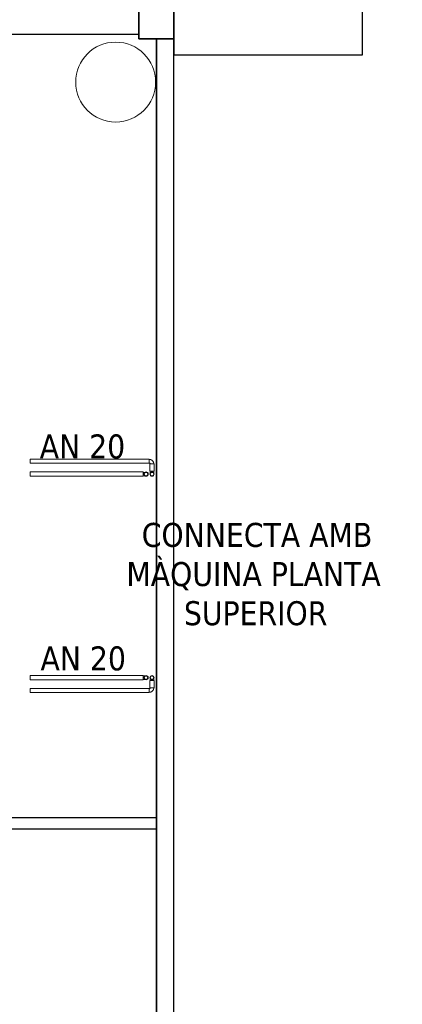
# Model space of a CAD drawing. Header units: metres. Extents: x 391.1 to 427.5, y 12.5 to 28.4.
# Tile 206 of 209: x 420.4 to 422.8, y 18.1 to 24.3. Entities that reach past the tile are written whole.
import ezdxf

# ---------------------------------------------------------------- set-up
doc = ezdxf.new("R2010")
doc.units = ezdxf.units.M
doc.layers.add('01_SUELOS', color=7, linetype='Continuous', lineweight=25, true_color=0x007f00)
for name, color, linetype, lineweight in [('A-COLS-____-MCUT', 7, 'Continuous', 18), ('A-COLS-____-OTLN', 7, 'Continuous', 18), ('A-WALL-____-MCUT', 7, 'Continuous', 25), ('A-WALL-____-OTLN', 7, 'Continuous', 25), ('G-____-____-TEXT', 7, 'Continuous', 30), ('P-PIPE-____-IDEN', 7, 'Continuous', 30), ('P-PIPE-____-OTLN', 7, 'Continuous', 18)]:
    doc.layers.add(name, color=color, linetype=linetype, lineweight=lineweight)
doc.styles.add('Tahoma_4', font='tahoma.ttf', dxfattribs={"height": 0.15})

# ---------------------------------------------------------------- blocks, each defined once
blk = doc.blocks.new('Family - Evans PA-152263-03_CLI_AIGUA_P0A')
at = {"layer": 'A-WALL-____-MCUT', "color": 253, "true_color": 0xaaaaaa}
for p, q in [((3.0001, 0.22), (0, 0.22)), ((0, 0.22), (0, 0)), ((3.0001, 0), (3.0001, 0.22)), ((0, 0), (3.0001, 0))]:
    blk.add_line(p, q, dxfattribs=at)
at = {"layer": 'A-WALL-____-OTLN', "color": 253, "true_color": 0xaaaaaa}
for p, q in [((3.0001, 0.22), (0, 0.22)), ((0, 0.22), (0, 0)), ((3.0001, 0), (3.0001, 0.22)), ((0, 0), (3.0001, 0))]:
    blk.add_line(p, q, dxfattribs=at)
at = {"layer": 'A-WALL-____-OTLN', "color": 253, "lineweight": 18, "true_color": 0xaaaaaa}
blk.add_line((0, 0), (2.9979, 0), dxfattribs=at)
blk = doc.blocks.new('Family - Evans PA-152325-03_CLI_AIGUA_P0A')
at = {"layer": 'A-WALL-____-MCUT', "color": 253, "true_color": 0xaaaaaa}
for p, q in [((6.7, 0.15), (0, 0.15)), ((0, 0.15), (0, 0))]:
    blk.add_line(p, q, dxfattribs=at)
at = {"layer": 'A-WALL-____-OTLN', "color": 253, "true_color": 0xaaaaaa}
for p, q in [((6.7, 0.15), (0, 0.15)), ((0, 0.15), (0, 0))]:
    blk.add_line(p, q, dxfattribs=at)
blk = doc.blocks.new('Family - Mampara PA-152398-03_CLI_AIGUA_P0A')
at = {"layer": 'A-WALL-____-MCUT', "color": 253, "true_color": 0xaaaaaa}
for p, q in [((9.6199, 0.11), (0, 0.11)), ((9.6199, 0), (9.6199, 0.11)), ((0, 0), (9.6199, 0))]:
    blk.add_line(p, q, dxfattribs=at)
at = {"layer": 'A-WALL-____-OTLN', "color": 253, "true_color": 0xaaaaaa}
for p, q in [((9.6199, 0.11), (0, 0.11)), ((9.6199, 0), (9.6199, 0.11)), ((0, 0), (9.6199, 0))]:
    blk.add_line(p, q, dxfattribs=at)
at = {"layer": 'A-WALL-____-OTLN', "color": 253, "lineweight": 18, "true_color": 0xaaaaaa}
blk.add_line((0, 0), (9.6199, 0), dxfattribs=at)
blk = doc.blocks.new('Family - Evans PA-152459-03_CLI_AIGUA_P0A')
at = {"layer": 'A-WALL-____-MCUT', "color": 253, "true_color": 0xaaaaaa}
for p, q in [((4.765, 0.07), (0, 0.07)), ((0, 0.07), (0, 0)), ((0, 0), (4.765, 0))]:
    blk.add_line(p, q, dxfattribs=at)
at = {"layer": 'A-WALL-____-OTLN', "color": 253, "true_color": 0xaaaaaa}
for p, q in [((4.765, 0.07), (0, 0.07)), ((0, 0.07), (0, 0)), ((0, 0), (4.765, 0))]:
    blk.add_line(p, q, dxfattribs=at)
at = {"layer": 'A-WALL-____-OTLN', "color": 253, "lineweight": 18, "true_color": 0xaaaaaa}
blk.add_line((0, 0), (4.765, 0), dxfattribs=at)
blk = doc.blocks.new('Family - Pilar PA-152559-03_CLI_AIGUA_P0A')
at = {"layer": 'A-COLS-____-MCUT', "color": 253, "true_color": 0xaaaaaa}
for start, end in [(360, 180), (180, 360)]:
    blk.add_arc((0.25, 0.25), 0.25, start, end, dxfattribs=at)
at = {"layer": 'A-COLS-____-OTLN', "color": 253, "true_color": 0xaaaaaa}
for start, end in [(360, 180), (180, 360)]:
    blk.add_arc((0.25, 0.25), 0.25, start, end, dxfattribs=at)
blk = doc.blocks.new('Family - LONDR55-XX_ZZ-ARQ-CAA-M3D-Londres55-152611-03_CLI_AIGUA_P0A')
at = {"layer": '01_SUELOS', "color": 9, "true_color": 0xaad4aa}
for p, q in [((21.9598, 10.9289), (21.9598, 11.109)), ((21.9598, 11.109), (21.9598, 10.9289)), ((22.0698, 10.9289), (21.9598, 10.9289)), ((21.9598, 10.9289), (22.0698, 10.9289)), ((22.0698, 1.209), (22.0698, 10.9289)), ((22.0698, 10.9289), (22.0698, 1.209))]:
    blk.add_line(p, q, dxfattribs=at)
blk = doc.blocks.new('Family - LONDR55-XX_ZZ-ARQ-CAA-M3D-Londres55-155430-03_CLI_AIGUA_P0A')
at = {"layer": '01_SUELOS', "color": 9, "true_color": 0xaad4aa}
for p, q in [((0, 3.0999), (0.0003, 0)), ((0, 3.0999), (0.0003, 0)), ((0, 3.0999), (0.0003, 0)), ((0.0003, 0), (0, 3.0999)), ((0.0003, 0), (0.0003, 1.6498)), ((0.0003, 1.6498), (0.0003, 0)), ((0.0003, 0), (0.0003, 1.6498)), ((0.0003, 0), (0.0003, 1.6498)), ((0.0003, 0), (0.0003, 1.6498)), ((0.0003, 0), (0.0003, 1.6498)), ((1.1802, 0), (1.1802, 1.6498)), ((1.1802, 0), (1.1802, 1.6498)), ((0.0003, 0), (1.1802, 0)), ((0.0003, 0), (1.1802, 0))]:
    blk.add_line(p, q, dxfattribs=at)
blk = doc.blocks.new('LONDR55-XX_ZZ-ARQ-CAA-M3D-Londres55_ifc-1-03_CLI_AIGUA_P0A')
at = {"layer": '01_SUELOS', "color": 253, "lineweight": 18, "true_color": 0xaaaaaa}
for name, p in [('Family - LONDR55-XX_ZZ-ARQ-CAA-M3D-Londres55-155430-03_CLI_AIGUA_P0A', (421.3564, 24.0697)), ('Family - LONDR55-XX_ZZ-ARQ-CAA-M3D-Londres55-152611-03_CLI_AIGUA_P0A', (399.1772, 13.2406))]:
    blk.add_blockref(name, p, dxfattribs=at)
at = {"layer": 'A-COLS-____-OTLN', "color": 253, "lineweight": 18, "true_color": 0xaaaaaa}
blk.add_blockref('Family - Pilar PA-152559-03_CLI_AIGUA_P0A', (420.742, 23.6495), dxfattribs=at)
at = {"layer": 'A-WALL-____-OTLN', "color": 253, "lineweight": 18, "true_color": 0xaaaaaa}
for name, p, rotation in [('Family - Evans PA-152263-03_CLI_AIGUA_P0A', (421.357, 24.1695), 89.99995807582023), ('Family - Evans PA-152325-03_CLI_AIGUA_P0A', (421.1369, 24.3496), 180), ('Family - Mampara PA-152398-03_CLI_AIGUA_P0A', (421.357, 14.5496), 90.0000130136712), ('Family - Evans PA-152459-03_CLI_AIGUA_P0A', (421.247, 19.2995), 180)]:
    blk.add_blockref(name, p, dxfattribs=dict(at, rotation=rotation))
blk = doc.blocks.new('M_Codo - Genérico - Estándar-775875-03_CLI_AIGUA_P0A')
at = {"layer": 'P-PIPE-____-OTLN', "color": 145, "true_color": 0x527ca5}
for p, q in [((400.2126, 21.9236), (400.2235, 21.9215)), ((400.2235, 21.9215), (400.2345, 21.9194))]:
    blk.add_line(p, q, dxfattribs=at)
at = {"layer": 'P-PIPE-____-OTLN', "color": 145, "true_color": 0x527ca5, "flags": 128}
for points in [[(400.2126, 21.9236), (400.2128, 21.9243), (400.2129, 21.925), (400.213, 21.9257), (400.2132, 21.9264), (400.2133, 21.927), (400.2134, 21.9277), (400.2136, 21.9284), (400.2137, 21.929), (400.2138, 21.9297), (400.2139, 21.9303), (400.2141, 21.9309), (400.2142, 21.9315), (400.2143, 21.9322), (400.2144, 21.9327), (400.2145, 21.9333), (400.2146, 21.9339), (400.2147, 21.9344), (400.2148, 21.9349), (400.2149, 21.9354), (400.215, 21.9359), (400.2151, 21.9364), (400.2152, 21.9368), (400.2153, 21.9373), (400.2154, 21.9377), (400.2154, 21.9381), (400.2155, 21.9384), (400.2156, 21.9388), (400.2156, 21.9391), (400.2157, 21.9393), (400.2157, 21.9396), (400.2158, 21.9398), (400.2158, 21.9401), (400.2159, 21.9402), (400.2159, 21.9404), (400.2159, 21.9405), (400.2159, 21.9406), (400.216, 21.9407), (400.216, 21.9408), (400.216, 21.9408)], [(400.2248, 21.9277), (400.2243, 21.9278), (400.2239, 21.928), (400.2235, 21.9281), (400.223, 21.9282), (400.2226, 21.9284), (400.2222, 21.9286), (400.2218, 21.9288), (400.2214, 21.929), (400.2211, 21.9292), (400.2207, 21.9294), (400.2203, 21.9297), (400.22, 21.93), (400.2196, 21.9302), (400.2193, 21.9305), (400.219, 21.9308), (400.2187, 21.9312), (400.2184, 21.9315), (400.2181, 21.9319), (400.2178, 21.9322), (400.2176, 21.9326), (400.2173, 21.933), (400.2171, 21.9333), (400.2169, 21.9337), (400.2167, 21.9341), (400.2166, 21.9345), (400.2164, 21.935), (400.2163, 21.9354), (400.2161, 21.9358), (400.216, 21.9362), (400.2159, 21.9367), (400.2159, 21.9371), (400.2158, 21.9376), (400.2158, 21.938), (400.2158, 21.9384), (400.2158, 21.9389), (400.2158, 21.9393), (400.2158, 21.9398), (400.2159, 21.9402), (400.2159, 21.9407), (400.216, 21.9408)], [(400.216, 21.9408), (400.2161, 21.9412), (400.2162, 21.9416), (400.2163, 21.9421), (400.2164, 21.9425), (400.2166, 21.9429), (400.2168, 21.9433), (400.217, 21.9437), (400.2172, 21.9441), (400.2174, 21.9445), (400.2177, 21.9449), (400.2179, 21.9452), (400.2182, 21.9456), (400.2185, 21.9459), (400.2188, 21.9462), (400.2191, 21.9466), (400.2194, 21.9469), (400.2197, 21.9472), (400.2201, 21.9474), (400.2204, 21.9477), (400.2208, 21.948), (400.2212, 21.9482), (400.2216, 21.9484), (400.222, 21.9486), (400.2224, 21.9488), (400.2228, 21.949), (400.2232, 21.9491), (400.2236, 21.9493), (400.224, 21.9494), (400.2245, 21.9495), (400.2249, 21.9496), (400.2253, 21.9497), (400.2258, 21.9497), (400.2262, 21.9497), (400.2267, 21.9498), (400.2271, 21.9498), (400.2276, 21.9497), (400.228, 21.9497), (400.2284, 21.9497), (400.2289, 21.9496), (400.229, 21.9496)], [(400.2378, 21.9365), (400.2377, 21.9361), (400.2376, 21.9357), (400.2375, 21.9352), (400.2373, 21.9348), (400.2371, 21.9344), (400.237, 21.934), (400.2368, 21.9336), (400.2366, 21.9332), (400.2363, 21.9328), (400.2361, 21.9325), (400.2358, 21.9321), (400.2356, 21.9317), (400.2353, 21.9314), (400.235, 21.9311), (400.2347, 21.9307), (400.2344, 21.9304), (400.234, 21.9301), (400.2337, 21.9299), (400.2333, 21.9296), (400.233, 21.9294), (400.2326, 21.9291), (400.2322, 21.9289), (400.2318, 21.9287), (400.2314, 21.9285), (400.231, 21.9283), (400.2306, 21.9282), (400.2301, 21.928), (400.2297, 21.9279), (400.2293, 21.9278), (400.2289, 21.9277), (400.2284, 21.9276), (400.228, 21.9276), (400.2275, 21.9276), (400.2271, 21.9275), (400.2266, 21.9275), (400.2262, 21.9276), (400.2258, 21.9276), (400.2253, 21.9277), (400.2249, 21.9277), (400.2248, 21.9277)], [(400.229, 21.9496), (400.2294, 21.9495), (400.2299, 21.9494), (400.2303, 21.9492), (400.2307, 21.9491), (400.2311, 21.9489), (400.2315, 21.9487), (400.2319, 21.9486), (400.2323, 21.9483), (400.2327, 21.9481), (400.2331, 21.9479), (400.2334, 21.9476), (400.2338, 21.9474), (400.2341, 21.9471), (400.2345, 21.9468), (400.2348, 21.9465), (400.2351, 21.9461), (400.2354, 21.9458), (400.2357, 21.9455), (400.2359, 21.9451), (400.2362, 21.9447), (400.2364, 21.9444), (400.2366, 21.944), (400.2368, 21.9436), (400.237, 21.9432), (400.2372, 21.9428), (400.2374, 21.9423), (400.2375, 21.9419), (400.2376, 21.9415), (400.2377, 21.9411), (400.2378, 21.9406), (400.2379, 21.9402), (400.2379, 21.9398), (400.238, 21.9393), (400.238, 21.9389), (400.238, 21.9384), (400.238, 21.938), (400.2379, 21.9375), (400.2379, 21.9371), (400.2378, 21.9367), (400.2378, 21.9365)], [(400.2378, 21.9365), (400.2378, 21.9365), (400.2378, 21.9365), (400.2378, 21.9364), (400.2377, 21.9363), (400.2377, 21.9362), (400.2377, 21.936), (400.2377, 21.9359), (400.2376, 21.9357), (400.2376, 21.9354), (400.2375, 21.9352), (400.2375, 21.9349), (400.2374, 21.9346), (400.2373, 21.9343), (400.2373, 21.9339), (400.2372, 21.9335), (400.2371, 21.9331), (400.237, 21.9327), (400.237, 21.9323), (400.2369, 21.9318), (400.2368, 21.9313), (400.2367, 21.9308), (400.2366, 21.9303), (400.2365, 21.9298), (400.2364, 21.9292), (400.2363, 21.9287), (400.2361, 21.9281), (400.236, 21.9275), (400.2359, 21.9269), (400.2358, 21.9262), (400.2357, 21.9256), (400.2355, 21.925), (400.2354, 21.9243), (400.2353, 21.9236), (400.2352, 21.923), (400.235, 21.9223), (400.2349, 21.9216), (400.2348, 21.9209), (400.2346, 21.9203), (400.2345, 21.9196), (400.2345, 21.9194)]]:
    blk.add_lwpolyline(points, dxfattribs=at)
at = {"layer": 'P-PIPE-____-OTLN', "color": 145, "true_color": 0x527ca5}
for start, end in [(79, 259), (259, 79)]:
    blk.add_arc((400.2269, 21.9387), 0.0111, start, end, dxfattribs=at)
blk = doc.blocks.new('M_Codo - Genérico - Estándar-V10-03_CLI_AIGUA_P0A')
at = {"layer": 'P-PIPE-____-OTLN', "color": 175, "true_color": 0x5046b4}
for p, q in [((-0.0175, 0.0111), (-0.0175, -0.0111)), ((-0.0175, 0.0111), (-0.0175, -0.0111)), ((0.0111, 0.0175), (-0.0111, 0.0175)), ((0.0111, 0.0175), (-0.0111, 0.0175))]:
    blk.add_line(p, q, dxfattribs=at)
at = {"layer": 'P-PIPE-____-OTLN', "color": 175, "true_color": 0x5046b4, "flags": 128}
for points in [[(-0.0111, 0.0175), (-0.0111, 0.0172), (-0.0111, 0.017), (-0.0112, 0.0167), (-0.0112, 0.0165), (-0.0112, 0.0162), (-0.0113, 0.016), (-0.0114, 0.0157), (-0.0114, 0.0155), (-0.0115, 0.0152), (-0.0116, 0.015), (-0.0117, 0.0148), (-0.0118, 0.0145), (-0.012, 0.0143), (-0.0121, 0.0141), (-0.0122, 0.0139), (-0.0124, 0.0137), (-0.0125, 0.0135), (-0.0127, 0.0133), (-0.0129, 0.0131), (-0.013, 0.0129), (-0.0132, 0.0127), (-0.0134, 0.0126), (-0.0136, 0.0124), (-0.0138, 0.0123), (-0.014, 0.0121), (-0.0142, 0.012), (-0.0145, 0.0119), (-0.0147, 0.0117), (-0.0149, 0.0116), (-0.0152, 0.0115), (-0.0154, 0.0115), (-0.0156, 0.0114), (-0.0159, 0.0113), (-0.0161, 0.0113), (-0.0164, 0.0112), (-0.0166, 0.0112), (-0.0169, 0.0111), (-0.0171, 0.0111), (-0.0174, 0.0111), (-0.0175, 0.0111)], [(-0.0175, -0.0111), (-0.0163, -0.0111), (-0.0152, -0.011), (-0.014, -0.0109), (-0.0129, -0.0107), (-0.0118, -0.0105), (-0.0107, -0.0103), (-0.0096, -0.01), (-0.0085, -0.0097), (-0.0074, -0.0093), (-0.0063, -0.0089), (-0.0053, -0.0084), (-0.0043, -0.0079), (-0.0033, -0.0073), (-0.0023, -0.0067), (-0.0013, -0.0061), (-0.0004, -0.0055), (0.0005, -0.0048), (0.0014, -0.004), (0.0022, -0.0032), (0.003, -0.0024), (0.0038, -0.0016), (0.0046, -0.0007), (0.0053, 0.0002), (0.0059, 0.0011), (0.0066, 0.002), (0.0072, 0.003), (0.0077, 0.004), (0.0083, 0.005), (0.0087, 0.0061), (0.0092, 0.0071), (0.0096, 0.0082), (0.0099, 0.0093), (0.0102, 0.0104), (0.0105, 0.0115), (0.0107, 0.0126), (0.0109, 0.0137), (0.011, 0.0149), (0.0111, 0.016), (0.0111, 0.0172), (0.0111, 0.0175)]]:
    blk.add_lwpolyline(points, dxfattribs=at)
blk = doc.blocks.new('M_Codo - Genérico - Estándar-V13-03_CLI_AIGUA_P0A')
at = {"layer": 'P-PIPE-____-OTLN', "color": 175, "true_color": 0x5046b4}
for p, q in [((421.2087, 20.1582), (421.2198, 20.1582)), ((421.2198, 20.1582), (421.2309, 20.1582))]:
    blk.add_line(p, q, dxfattribs=at)
at = {"layer": 'P-PIPE-____-OTLN', "color": 175, "true_color": 0x5046b4, "flags": 128}
for points in [[(421.2087, 20.1757), (421.2087, 20.1761), (421.2087, 20.1766), (421.2088, 20.177), (421.2088, 20.1774), (421.2089, 20.1779), (421.209, 20.1783), (421.2091, 20.1787), (421.2093, 20.1792), (421.2094, 20.1796), (421.2096, 20.18), (421.2097, 20.1804), (421.2099, 20.1808), (421.2102, 20.1812), (421.2104, 20.1816), (421.2106, 20.1819), (421.2109, 20.1823), (421.2112, 20.1827), (421.2114, 20.183), (421.2117, 20.1833), (421.2121, 20.1836), (421.2124, 20.1839), (421.2127, 20.1842), (421.2131, 20.1845), (421.2134, 20.1848), (421.2138, 20.185), (421.2142, 20.1852), (421.2146, 20.1855), (421.215, 20.1857), (421.2154, 20.1859), (421.2158, 20.186), (421.2162, 20.1862), (421.2166, 20.1863), (421.217, 20.1864), (421.2175, 20.1865), (421.2179, 20.1866), (421.2184, 20.1867), (421.2188, 20.1867), (421.2192, 20.1868), (421.2197, 20.1868), (421.2198, 20.1868)], [(421.2087, 20.1582), (421.2087, 20.1589), (421.2087, 20.1596), (421.2087, 20.1603), (421.2087, 20.161), (421.2087, 20.1617), (421.2087, 20.1624), (421.2087, 20.163), (421.2087, 20.1637), (421.2087, 20.1644), (421.2087, 20.165), (421.2087, 20.1656), (421.2087, 20.1663), (421.2087, 20.1669), (421.2087, 20.1675), (421.2087, 20.1681), (421.2087, 20.1686), (421.2087, 20.1692), (421.2087, 20.1697), (421.2087, 20.1702), (421.2087, 20.1707), (421.2087, 20.1712), (421.2087, 20.1717), (421.2087, 20.1721), (421.2087, 20.1725), (421.2087, 20.1729), (421.2087, 20.1733), (421.2087, 20.1736), (421.2087, 20.1739), (421.2087, 20.1742), (421.2087, 20.1745), (421.2087, 20.1747), (421.2087, 20.1749), (421.2087, 20.1751), (421.2087, 20.1753), (421.2087, 20.1754), (421.2087, 20.1755), (421.2087, 20.1756), (421.2087, 20.1756), (421.2087, 20.1757)], [(421.2198, 20.1646), (421.2194, 20.1646), (421.2189, 20.1646), (421.2185, 20.1646), (421.218, 20.1647), (421.2176, 20.1648), (421.2172, 20.1649), (421.2167, 20.165), (421.2163, 20.1651), (421.2159, 20.1653), (421.2155, 20.1654), (421.2151, 20.1656), (421.2147, 20.1658), (421.2143, 20.166), (421.2139, 20.1663), (421.2135, 20.1665), (421.2132, 20.1668), (421.2128, 20.167), (421.2125, 20.1673), (421.2121, 20.1676), (421.2118, 20.1679), (421.2115, 20.1682), (421.2112, 20.1686), (421.211, 20.1689), (421.2107, 20.1693), (421.2105, 20.1697), (421.2102, 20.17), (421.21, 20.1704), (421.2098, 20.1708), (421.2096, 20.1712), (421.2094, 20.1716), (421.2093, 20.1721), (421.2092, 20.1725), (421.209, 20.1729), (421.2089, 20.1733), (421.2089, 20.1738), (421.2088, 20.1742), (421.2087, 20.1747), (421.2087, 20.1751), (421.2087, 20.1755), (421.2087, 20.1757)], [(421.2198, 20.1868), (421.2202, 20.1868), (421.2207, 20.1867), (421.2211, 20.1867), (421.2216, 20.1866), (421.222, 20.1866), (421.2224, 20.1865), (421.2229, 20.1863), (421.2233, 20.1862), (421.2237, 20.1861), (421.2241, 20.1859), (421.2245, 20.1857), (421.2249, 20.1855), (421.2253, 20.1853), (421.2257, 20.1851), (421.2261, 20.1848), (421.2264, 20.1846), (421.2268, 20.1843), (421.2271, 20.184), (421.2275, 20.1837), (421.2278, 20.1834), (421.2281, 20.1831), (421.2284, 20.1827), (421.2286, 20.1824), (421.2289, 20.182), (421.2292, 20.1817), (421.2294, 20.1813), (421.2296, 20.1809), (421.2298, 20.1805), (421.23, 20.1801), (421.2302, 20.1797), (421.2303, 20.1793), (421.2304, 20.1789), (421.2306, 20.1784), (421.2307, 20.178), (421.2308, 20.1776), (421.2308, 20.1771), (421.2309, 20.1767), (421.2309, 20.1762), (421.2309, 20.1758), (421.2309, 20.1757)], [(421.2309, 20.1757), (421.2309, 20.1752), (421.2309, 20.1748), (421.2308, 20.1743), (421.2308, 20.1739), (421.2307, 20.1735), (421.2306, 20.173), (421.2305, 20.1726), (421.2304, 20.1722), (421.2302, 20.1718), (421.23, 20.1713), (421.2299, 20.1709), (421.2297, 20.1705), (421.2294, 20.1701), (421.2292, 20.1698), (421.229, 20.1694), (421.2287, 20.169), (421.2284, 20.1687), (421.2282, 20.1683), (421.2279, 20.168), (421.2275, 20.1677), (421.2272, 20.1674), (421.2269, 20.1671), (421.2265, 20.1668), (421.2262, 20.1666), (421.2258, 20.1663), (421.2254, 20.1661), (421.225, 20.1659), (421.2246, 20.1657), (421.2242, 20.1655), (421.2238, 20.1653), (421.2234, 20.1652), (421.223, 20.165), (421.2226, 20.1649), (421.2221, 20.1648), (421.2217, 20.1647), (421.2213, 20.1646), (421.2208, 20.1646), (421.2204, 20.1646), (421.2199, 20.1646), (421.2198, 20.1646)], [(421.2309, 20.1757), (421.2309, 20.1757), (421.2309, 20.1756), (421.2309, 20.1755), (421.2309, 20.1754), (421.2309, 20.1753), (421.2309, 20.1752), (421.2309, 20.175), (421.2309, 20.1748), (421.2309, 20.1745), (421.2309, 20.1743), (421.2309, 20.174), (421.2309, 20.1737), (421.2309, 20.1734), (421.2309, 20.173), (421.2309, 20.1726), (421.2309, 20.1722), (421.2309, 20.1718), (421.2309, 20.1713), (421.2309, 20.1709), (421.2309, 20.1704), (421.2309, 20.1699), (421.2309, 20.1693), (421.2309, 20.1688), (421.2309, 20.1682), (421.2309, 20.1676), (421.2309, 20.167), (421.2309, 20.1664), (421.2309, 20.1658), (421.2309, 20.1652), (421.2309, 20.1645), (421.2309, 20.1639), (421.2309, 20.1632), (421.2309, 20.1625), (421.2309, 20.1619), (421.2309, 20.1612), (421.2309, 20.1605), (421.2309, 20.1598), (421.2309, 20.1591), (421.2309, 20.1584), (421.2309, 20.1582)]]:
    blk.add_lwpolyline(points, dxfattribs=at)
at = {"layer": 'P-PIPE-____-OTLN', "color": 175, "true_color": 0x5046b4}
for start, end in [(90, 270), (270, 90)]:
    blk.add_arc((421.2198, 20.1757), 0.0111, start, end, dxfattribs=at)
blk = doc.blocks.new('M_Codo - Genérico - Estándar-V6-03_CLI_AIGUA_P0A')
at = {"layer": 'P-PIPE-____-OTLN', "color": 31, "true_color": 0xffbe82}
for p, q in [((-0.0175, 0.0111), (-0.0175, -0.0111)), ((-0.0175, 0.0111), (-0.0175, -0.0111)), ((0.0111, 0.0175), (-0.0111, 0.0175)), ((0.0111, 0.0175), (-0.0111, 0.0175))]:
    blk.add_line(p, q, dxfattribs=at)
at = {"layer": 'P-PIPE-____-OTLN', "color": 31, "true_color": 0xffbe82, "flags": 128}
for points in [[(-0.0111, 0.0175), (-0.0111, 0.0172), (-0.0111, 0.017), (-0.0112, 0.0167), (-0.0112, 0.0165), (-0.0112, 0.0162), (-0.0113, 0.016), (-0.0114, 0.0157), (-0.0114, 0.0155), (-0.0115, 0.0152), (-0.0116, 0.015), (-0.0117, 0.0148), (-0.0118, 0.0145), (-0.012, 0.0143), (-0.0121, 0.0141), (-0.0122, 0.0139), (-0.0124, 0.0137), (-0.0125, 0.0135), (-0.0127, 0.0133), (-0.0129, 0.0131), (-0.013, 0.0129), (-0.0132, 0.0127), (-0.0134, 0.0126), (-0.0136, 0.0124), (-0.0138, 0.0123), (-0.014, 0.0121), (-0.0142, 0.012), (-0.0145, 0.0119), (-0.0147, 0.0117), (-0.0149, 0.0116), (-0.0152, 0.0115), (-0.0154, 0.0115), (-0.0156, 0.0114), (-0.0159, 0.0113), (-0.0161, 0.0113), (-0.0164, 0.0112), (-0.0166, 0.0112), (-0.0169, 0.0111), (-0.0171, 0.0111), (-0.0174, 0.0111), (-0.0175, 0.0111)], [(-0.0175, -0.0111), (-0.0163, -0.0111), (-0.0152, -0.011), (-0.014, -0.0109), (-0.0129, -0.0107), (-0.0118, -0.0105), (-0.0107, -0.0103), (-0.0096, -0.01), (-0.0085, -0.0097), (-0.0074, -0.0093), (-0.0063, -0.0089), (-0.0053, -0.0084), (-0.0043, -0.0079), (-0.0033, -0.0073), (-0.0023, -0.0067), (-0.0013, -0.0061), (-0.0004, -0.0055), (0.0005, -0.0048), (0.0014, -0.004), (0.0022, -0.0032), (0.003, -0.0024), (0.0038, -0.0016), (0.0046, -0.0007), (0.0053, 0.0002), (0.0059, 0.0011), (0.0066, 0.002), (0.0072, 0.003), (0.0077, 0.004), (0.0083, 0.005), (0.0087, 0.0061), (0.0092, 0.0071), (0.0096, 0.0082), (0.0099, 0.0093), (0.0102, 0.0104), (0.0105, 0.0115), (0.0107, 0.0126), (0.0109, 0.0137), (0.011, 0.0149), (0.0111, 0.016), (0.0111, 0.0172), (0.0111, 0.0175)]]:
    blk.add_lwpolyline(points, dxfattribs=at)
blk = doc.blocks.new('M_Codo - Genérico - Estándar-V12-03_CLI_AIGUA_P0A')
at = {"layer": 'P-PIPE-____-OTLN', "color": 30, "true_color": 0xff7f00}
for p, q in [((419.1647, 16.6046), (419.1647, 16.6157)), ((419.1647, 16.5935), (419.1647, 16.6046))]:
    blk.add_line(p, q, dxfattribs=at)
at = {"layer": 'P-PIPE-____-OTLN', "color": 30, "true_color": 0xff7f00, "flags": 128}
for points in [[(419.1361, 16.6046), (419.1361, 16.6051), (419.1361, 16.6055), (419.1362, 16.606), (419.1362, 16.6064), (419.1363, 16.6068), (419.1364, 16.6073), (419.1365, 16.6077), (419.1366, 16.6081), (419.1368, 16.6085), (419.137, 16.609), (419.1371, 16.6094), (419.1373, 16.6098), (419.1375, 16.6102), (419.1378, 16.6105), (419.138, 16.6109), (419.1383, 16.6113), (419.1385, 16.6116), (419.1388, 16.612), (419.1391, 16.6123), (419.1394, 16.6126), (419.1398, 16.6129), (419.1401, 16.6132), (419.1405, 16.6135), (419.1408, 16.6137), (419.1412, 16.614), (419.1416, 16.6142), (419.142, 16.6144), (419.1423, 16.6146), (419.1428, 16.6148), (419.1432, 16.615), (419.1436, 16.6151), (419.144, 16.6153), (419.1444, 16.6154), (419.1449, 16.6155), (419.1453, 16.6156), (419.1457, 16.6157), (419.1462, 16.6157), (419.1466, 16.6157), (419.1471, 16.6157), (419.1472, 16.6157)], [(419.1472, 16.5935), (419.1467, 16.5935), (419.1463, 16.5936), (419.1459, 16.5936), (419.1454, 16.5937), (419.145, 16.5937), (419.1445, 16.5938), (419.1441, 16.594), (419.1437, 16.5941), (419.1433, 16.5942), (419.1429, 16.5944), (419.1425, 16.5946), (419.1421, 16.5948), (419.1417, 16.595), (419.1413, 16.5952), (419.1409, 16.5955), (419.1406, 16.5957), (419.1402, 16.596), (419.1399, 16.5963), (419.1395, 16.5966), (419.1392, 16.5969), (419.1389, 16.5972), (419.1386, 16.5976), (419.1383, 16.5979), (419.1381, 16.5983), (419.1378, 16.5986), (419.1376, 16.599), (419.1374, 16.5994), (419.1372, 16.5998), (419.137, 16.6002), (419.1368, 16.6006), (419.1367, 16.601), (419.1365, 16.6014), (419.1364, 16.6019), (419.1363, 16.6023), (419.1362, 16.6027), (419.1362, 16.6032), (419.1361, 16.6036), (419.1361, 16.6041), (419.1361, 16.6045), (419.1361, 16.6046)], [(419.1472, 16.6157), (419.1472, 16.6157), (419.1472, 16.6157), (419.1473, 16.6157), (419.1474, 16.6157), (419.1475, 16.6157), (419.1477, 16.6157), (419.1479, 16.6157), (419.1481, 16.6157), (419.1483, 16.6157), (419.1486, 16.6157), (419.1489, 16.6157), (419.1492, 16.6157), (419.1495, 16.6157), (419.1499, 16.6157), (419.1502, 16.6157), (419.1506, 16.6157), (419.1511, 16.6157), (419.1515, 16.6157), (419.152, 16.6157), (419.1525, 16.6157), (419.153, 16.6157), (419.1535, 16.6157), (419.1541, 16.6157), (419.1546, 16.6157), (419.1552, 16.6157), (419.1558, 16.6157), (419.1564, 16.6157), (419.157, 16.6157), (419.1577, 16.6157), (419.1583, 16.6157), (419.159, 16.6157), (419.1596, 16.6157), (419.1603, 16.6157), (419.161, 16.6157), (419.1617, 16.6157), (419.1624, 16.6157), (419.1631, 16.6157), (419.1638, 16.6157), (419.1645, 16.6157), (419.1647, 16.6157)], [(419.1472, 16.6157), (419.1476, 16.6157), (419.1481, 16.6157), (419.1485, 16.6157), (419.149, 16.6156), (419.1494, 16.6155), (419.1498, 16.6154), (419.1503, 16.6153), (419.1507, 16.6152), (419.1511, 16.615), (419.1515, 16.6149), (419.1519, 16.6147), (419.1523, 16.6145), (419.1527, 16.6143), (419.1531, 16.614), (419.1535, 16.6138), (419.1538, 16.6135), (419.1542, 16.6133), (419.1545, 16.613), (419.1548, 16.6127), (419.1552, 16.6124), (419.1555, 16.612), (419.1558, 16.6117), (419.156, 16.6114), (419.1563, 16.611), (419.1565, 16.6106), (419.1568, 16.6103), (419.157, 16.6099), (419.1572, 16.6095), (419.1574, 16.6091), (419.1575, 16.6087), (419.1577, 16.6082), (419.1578, 16.6078), (419.158, 16.6074), (419.1581, 16.607), (419.1581, 16.6065), (419.1582, 16.6061), (419.1583, 16.6056), (419.1583, 16.6052), (419.1583, 16.6048), (419.1583, 16.6046)], [(419.1583, 16.6046), (419.1583, 16.6042), (419.1583, 16.6037), (419.1582, 16.6033), (419.1582, 16.6029), (419.1581, 16.6024), (419.158, 16.602), (419.1579, 16.6016), (419.1577, 16.6011), (419.1576, 16.6007), (419.1574, 16.6003), (419.1572, 16.5999), (419.157, 16.5995), (419.1568, 16.5991), (419.1566, 16.5987), (419.1564, 16.5984), (419.1561, 16.598), (419.1558, 16.5976), (419.1555, 16.5973), (419.1552, 16.597), (419.1549, 16.5967), (419.1546, 16.5964), (419.1543, 16.5961), (419.1539, 16.5958), (419.1536, 16.5955), (419.1532, 16.5953), (419.1528, 16.595), (419.1524, 16.5948), (419.152, 16.5946), (419.1516, 16.5944), (419.1512, 16.5943), (419.1508, 16.5941), (419.1504, 16.594), (419.1499, 16.5939), (419.1495, 16.5938), (419.1491, 16.5937), (419.1486, 16.5936), (419.1482, 16.5936), (419.1478, 16.5935), (419.1473, 16.5935), (419.1472, 16.5935)], [(419.1647, 16.5935), (419.164, 16.5935), (419.1633, 16.5935), (419.1626, 16.5935), (419.1619, 16.5935), (419.1612, 16.5935), (419.1605, 16.5935), (419.1598, 16.5935), (419.1592, 16.5935), (419.1585, 16.5935), (419.1579, 16.5935), (419.1572, 16.5935), (419.1566, 16.5935), (419.156, 16.5935), (419.1554, 16.5935), (419.1548, 16.5935), (419.1542, 16.5935), (419.1537, 16.5935), (419.1531, 16.5935), (419.1526, 16.5935), (419.1521, 16.5935), (419.1516, 16.5935), (419.1512, 16.5935), (419.1508, 16.5935), (419.1503, 16.5935), (419.15, 16.5935), (419.1496, 16.5935), (419.1493, 16.5935), (419.1489, 16.5935), (419.1486, 16.5935), (419.1484, 16.5935), (419.1481, 16.5935), (419.1479, 16.5935), (419.1477, 16.5935), (419.1476, 16.5935), (419.1474, 16.5935), (419.1473, 16.5935), (419.1473, 16.5935), (419.1472, 16.5935), (419.1472, 16.5935)]]:
    blk.add_lwpolyline(points, dxfattribs=at)
at = {"layer": 'P-PIPE-____-OTLN', "color": 30, "true_color": 0xff7f00}
for start, end in [(0, 180), (180, 0)]:
    blk.add_arc((419.1472, 16.6046), 0.0111, start, end, dxfattribs=at)
blk = doc.blocks.new('M_Codo - Genérico - Estándar-V11-03_CLI_AIGUA_P0A')
at = {"layer": 'P-PIPE-____-OTLN', "color": 31, "true_color": 0xffbe82}
for p, q in [((419.1647, 16.6856), (419.1647, 16.6967)), ((419.1647, 16.6745), (419.1647, 16.6856))]:
    blk.add_line(p, q, dxfattribs=at)
at = {"layer": 'P-PIPE-____-OTLN', "color": 31, "true_color": 0xffbe82, "flags": 128}
for points in [[(419.1361, 16.6856), (419.1361, 16.686), (419.1361, 16.6865), (419.1362, 16.6869), (419.1362, 16.6874), (419.1363, 16.6878), (419.1364, 16.6882), (419.1365, 16.6887), (419.1366, 16.6891), (419.1368, 16.6895), (419.137, 16.6899), (419.1371, 16.6903), (419.1373, 16.6907), (419.1375, 16.6911), (419.1378, 16.6915), (419.138, 16.6919), (419.1383, 16.6922), (419.1385, 16.6926), (419.1388, 16.6929), (419.1391, 16.6933), (419.1394, 16.6936), (419.1398, 16.6939), (419.1401, 16.6942), (419.1405, 16.6944), (419.1408, 16.6947), (419.1412, 16.695), (419.1416, 16.6952), (419.142, 16.6954), (419.1423, 16.6956), (419.1428, 16.6958), (419.1432, 16.696), (419.1436, 16.6961), (419.144, 16.6962), (419.1444, 16.6964), (419.1449, 16.6965), (419.1453, 16.6966), (419.1457, 16.6966), (419.1462, 16.6967), (419.1466, 16.6967), (419.1471, 16.6967), (419.1472, 16.6967)], [(419.1472, 16.6745), (419.1467, 16.6745), (419.1463, 16.6745), (419.1459, 16.6746), (419.1454, 16.6746), (419.145, 16.6747), (419.1445, 16.6748), (419.1441, 16.6749), (419.1437, 16.6751), (419.1433, 16.6752), (419.1429, 16.6754), (419.1425, 16.6755), (419.1421, 16.6757), (419.1417, 16.676), (419.1413, 16.6762), (419.1409, 16.6764), (419.1406, 16.6767), (419.1402, 16.677), (419.1399, 16.6772), (419.1395, 16.6775), (419.1392, 16.6779), (419.1389, 16.6782), (419.1386, 16.6785), (419.1383, 16.6789), (419.1381, 16.6792), (419.1378, 16.6796), (419.1376, 16.68), (419.1374, 16.6804), (419.1372, 16.6808), (419.137, 16.6812), (419.1368, 16.6816), (419.1367, 16.682), (419.1365, 16.6824), (419.1364, 16.6828), (419.1363, 16.6833), (419.1362, 16.6837), (419.1362, 16.6842), (419.1361, 16.6846), (419.1361, 16.685), (419.1361, 16.6855), (419.1361, 16.6856)], [(419.1472, 16.6967), (419.1472, 16.6967), (419.1472, 16.6967), (419.1473, 16.6967), (419.1474, 16.6967), (419.1475, 16.6967), (419.1477, 16.6967), (419.1479, 16.6967), (419.1481, 16.6967), (419.1483, 16.6967), (419.1486, 16.6967), (419.1489, 16.6967), (419.1492, 16.6967), (419.1495, 16.6967), (419.1499, 16.6967), (419.1502, 16.6967), (419.1506, 16.6967), (419.1511, 16.6967), (419.1515, 16.6967), (419.152, 16.6967), (419.1525, 16.6967), (419.153, 16.6967), (419.1535, 16.6967), (419.1541, 16.6967), (419.1546, 16.6967), (419.1552, 16.6967), (419.1558, 16.6967), (419.1564, 16.6967), (419.157, 16.6967), (419.1577, 16.6967), (419.1583, 16.6967), (419.159, 16.6967), (419.1596, 16.6967), (419.1603, 16.6967), (419.161, 16.6967), (419.1617, 16.6967), (419.1624, 16.6967), (419.1631, 16.6967), (419.1638, 16.6967), (419.1645, 16.6967), (419.1647, 16.6967)], [(419.1472, 16.6967), (419.1476, 16.6967), (419.1481, 16.6967), (419.1485, 16.6966), (419.149, 16.6966), (419.1494, 16.6965), (419.1498, 16.6964), (419.1503, 16.6963), (419.1507, 16.6961), (419.1511, 16.696), (419.1515, 16.6958), (419.1519, 16.6957), (419.1523, 16.6955), (419.1527, 16.6952), (419.1531, 16.695), (419.1535, 16.6948), (419.1538, 16.6945), (419.1542, 16.6942), (419.1545, 16.694), (419.1548, 16.6937), (419.1552, 16.6933), (419.1555, 16.693), (419.1558, 16.6927), (419.156, 16.6923), (419.1563, 16.692), (419.1565, 16.6916), (419.1568, 16.6912), (419.157, 16.6908), (419.1572, 16.6904), (419.1574, 16.69), (419.1575, 16.6896), (419.1577, 16.6892), (419.1578, 16.6888), (419.158, 16.6884), (419.1581, 16.6879), (419.1581, 16.6875), (419.1582, 16.687), (419.1583, 16.6866), (419.1583, 16.6862), (419.1583, 16.6857), (419.1583, 16.6856)], [(419.1583, 16.6856), (419.1583, 16.6852), (419.1583, 16.6847), (419.1582, 16.6843), (419.1582, 16.6838), (419.1581, 16.6834), (419.158, 16.683), (419.1579, 16.6825), (419.1577, 16.6821), (419.1576, 16.6817), (419.1574, 16.6813), (419.1572, 16.6809), (419.157, 16.6805), (419.1568, 16.6801), (419.1566, 16.6797), (419.1564, 16.6793), (419.1561, 16.679), (419.1558, 16.6786), (419.1555, 16.6783), (419.1552, 16.6779), (419.1549, 16.6776), (419.1546, 16.6773), (419.1543, 16.677), (419.1539, 16.6768), (419.1536, 16.6765), (419.1532, 16.6762), (419.1528, 16.676), (419.1524, 16.6758), (419.152, 16.6756), (419.1516, 16.6754), (419.1512, 16.6752), (419.1508, 16.6751), (419.1504, 16.675), (419.1499, 16.6748), (419.1495, 16.6747), (419.1491, 16.6746), (419.1486, 16.6746), (419.1482, 16.6745), (419.1478, 16.6745), (419.1473, 16.6745), (419.1472, 16.6745)], [(419.1647, 16.6745), (419.164, 16.6745), (419.1633, 16.6745), (419.1626, 16.6745), (419.1619, 16.6745), (419.1612, 16.6745), (419.1605, 16.6745), (419.1598, 16.6745), (419.1592, 16.6745), (419.1585, 16.6745), (419.1579, 16.6745), (419.1572, 16.6745), (419.1566, 16.6745), (419.156, 16.6745), (419.1554, 16.6745), (419.1548, 16.6745), (419.1542, 16.6745), (419.1537, 16.6745), (419.1531, 16.6745), (419.1526, 16.6745), (419.1521, 16.6745), (419.1516, 16.6745), (419.1512, 16.6745), (419.1508, 16.6745), (419.1503, 16.6745), (419.15, 16.6745), (419.1496, 16.6745), (419.1493, 16.6745), (419.1489, 16.6745), (419.1486, 16.6745), (419.1484, 16.6745), (419.1481, 16.6745), (419.1479, 16.6745), (419.1477, 16.6745), (419.1476, 16.6745), (419.1474, 16.6745), (419.1473, 16.6745), (419.1473, 16.6745), (419.1472, 16.6745), (419.1472, 16.6745)]]:
    blk.add_lwpolyline(points, dxfattribs=at)
at = {"layer": 'P-PIPE-____-OTLN', "color": 31, "true_color": 0xffbe82}
for start, end in [(0, 180), (180, 0)]:
    blk.add_arc((419.1472, 16.6856), 0.0111, start, end, dxfattribs=at)

msp = doc.modelspace()

# ---------------------------------------------------------------- linework, layer by layer
at = {"layer": 'P-PIPE-____-OTLN', "color": 31, "true_color": 0xffbe82}
for p, q in [((421.2023, 21.5428), (420.4573, 21.5428)), ((420.4573, 21.5428), (420.4573, 21.5161)), ((420.4573, 21.5161), (421.2023, 21.5161)), ((421.2023, 21.5161), (421.2023, 21.5428)), ((421.2065, 21.512), (421.2065, 21.466)), ((421.2332, 21.512), (421.2065, 21.512)), ((421.2332, 21.466), (421.2332, 21.512)), ((421.2065, 21.466), (421.2332, 21.466))]:
    msp.add_line(p, q, dxfattribs=at)
at = {"layer": 'P-PIPE-____-OTLN', "color": 30, "true_color": 0xff7f00}
for p, q in [((421.1648, 21.4619), (420.4573, 21.4619)), ((420.4573, 21.4619), (420.4573, 21.4352)), ((420.4573, 21.4352), (421.1648, 21.4352)), ((421.1648, 21.4352), (421.1648, 21.4619))]:
    msp.add_line(p, q, dxfattribs=at)
at = {"layer": 'P-PIPE-____-OTLN', "color": 145, "true_color": 0x527ca5}
for p, q in [((421.1648, 20.189), (420.4573, 20.189)), ((420.4573, 20.189), (420.4573, 20.1623)), ((420.4573, 20.1623), (421.1648, 20.1623)), ((421.1648, 20.1623), (421.1648, 20.189))]:
    msp.add_line(p, q, dxfattribs=at)
at = {"layer": 'P-PIPE-____-OTLN', "color": 175, "true_color": 0x5046b4}
for p, q in [((421.2065, 20.1582), (421.2065, 20.1128)), ((421.2332, 20.1582), (421.2065, 20.1582)), ((421.2332, 20.1128), (421.2332, 20.1582)), ((421.2023, 20.1087), (420.4573, 20.1087)), ((420.4573, 20.1087), (420.4573, 20.082)), ((420.4573, 20.082), (421.2023, 20.082)), ((421.2023, 20.082), (421.2023, 20.1087)), ((421.2065, 20.1128), (421.2332, 20.1128))]:
    msp.add_line(p, q, dxfattribs=at)
at = {"layer": 'P-PIPE-____-OTLN', "color": 30, "true_color": 0xff7f00}
for start, end in [(0, 180), (180, 0)]:
    msp.add_arc((421.1823, 21.4485), 0.0134, start, end, dxfattribs=at)
at = {"layer": 'P-PIPE-____-OTLN', "color": 31, "true_color": 0xffbe82}
for start, end in [(0, 180), (180, 0)]:
    msp.add_arc((421.2198, 21.4485), 0.0134, start, end, dxfattribs=at)
at = {"layer": 'P-PIPE-____-OTLN', "color": 145, "true_color": 0x527ca5}
for start, end in [(0, 180), (180, 0)]:
    msp.add_arc((421.1823, 20.1757), 0.0134, start, end, dxfattribs=at)
at = {"layer": 'P-PIPE-____-OTLN', "color": 175, "true_color": 0x5046b4}
for start, end in [(0, 180), (180, 0)]:
    msp.add_arc((421.2198, 20.1757), 0.0134, start, end, dxfattribs=at)

# ---------------------------------------------------------------- block references
at = {"lineweight": 5}
msp.add_blockref('LONDR55-XX_ZZ-ARQ-CAA-M3D-Londres55_ifc-1-03_CLI_AIGUA_P0A', (0, 0), dxfattribs=at)
at = {"layer": 'P-PIPE-____-OTLN', "color": 31, "true_color": 0xffbe82, "rotation": 90}
for name, p in [('M_Codo - Genérico - Estándar-V6-03_CLI_AIGUA_P0A', (421.2198, 21.5295)), ('M_Codo - Genérico - Estándar-V11-03_CLI_AIGUA_P0A', (437.9054, -397.6987))]:
    msp.add_blockref(name, p, dxfattribs=at)
at = {"layer": 'P-PIPE-____-OTLN', "color": 30, "true_color": 0xff7f00, "rotation": 180}
msp.add_blockref('M_Codo - Genérico - Estándar-V12-03_CLI_AIGUA_P0A', (840.3295, 38.0531), dxfattribs=at)
at = {"layer": 'P-PIPE-____-OTLN', "color": 145, "true_color": 0x527ca5, "rotation": 281.0000000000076}
msp.add_blockref('M_Codo - Genérico - Estándar-775875-03_CLI_AIGUA_P0A', (323.2798, 408.8632), dxfattribs=at)
at = {"layer": 'P-PIPE-____-OTLN', "color": 175, "true_color": 0x5046b4}
for name, p in [('M_Codo - Genérico - Estándar-V13-03_CLI_AIGUA_P0A', (0, 0)), ('M_Codo - Genérico - Estándar-V10-03_CLI_AIGUA_P0A', (421.2198, 20.0953))]:
    msp.add_blockref(name, p, dxfattribs=at)

# ---------------------------------------------------------------- texts
at = {"layer": 'G-____-____-TEXT', "char_height": 0.15, "attachment_point": 1, "style": 'Tahoma_4'}
for s, insert, width in [('CONNECTA AMB ', (421.1551, 21.1434), 1.859915), ('MÀQUINA PLANTA ', (421.0592, 20.8986), 2.088396), ('SUPERIOR', (421.4197, 20.6539), 1.138396)]:
    msp.add_mtext(s, dxfattribs=dict(at, insert=insert, width=width))
at = {"layer": 'P-PIPE-____-IDEN', "char_height": 0.15, "width": 0.653375, "attachment_point": 1, "style": 'Tahoma_4'}
for insert in [(420.5169, 21.6968), (420.5216, 20.3713)]:
    msp.add_mtext('AN 20', dxfattribs=dict(at, insert=insert))

doc.saveas('drawing.dxf')
